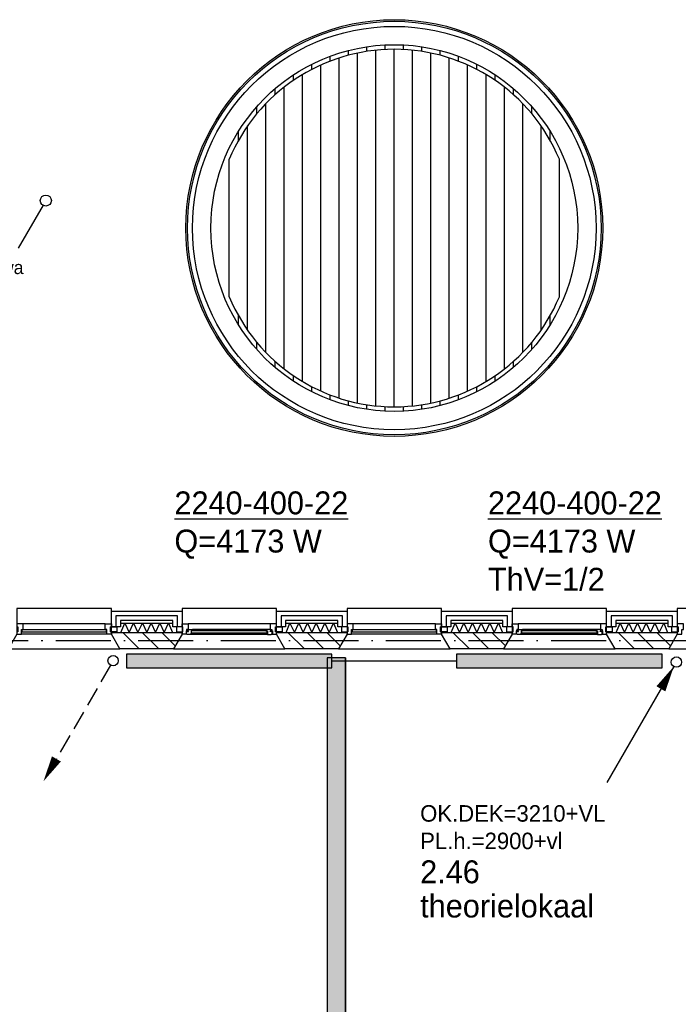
# Model space of a CAD drawing. Extents: x -1448 to 118900, y -195097 to 442500.
# Tile 56 of 103: x 56080 to 63262, y 417206 to 427945. Entities that reach past the tile are written whole.
import ezdxf
from ezdxf.enums import TextEntityAlignment as Align

# ---------------------------------------------------------------- set-up
doc = ezdxf.new("R2010")
doc.units = 0
doc.header["$LTSCALE"] = 100
doc.linetypes.add('2322107', pattern=[2000, 1000, 1000])
doc.linetypes.add('DASHDOT', pattern=[9, 6, -1.5, 0, -1.5])
doc.layers.get('0').update_dxf_attribs({"linetype": 'CONTINUOUS'})
for name, color, linetype in [('AL$1----_ALGEMEEN', 7, 'CONTINUOUS'), ('AL$7----_STRAMIEN', 1, 'DASHDOT'), ('AL21----_BUITENWAND', 4, 'CONTINUOUS'), ('AL21K---_ISOLATIE', 1, 'CONTINUOUS'), ('AL28----_KONSTRUKTIE', 3, 'CONTINUOUS'), ('AL31----_BUITENKOZ', 7, 'CONTINUOUS'), ('ALL-----_REFLIJNEN', 8, 'CONTINUOUS'), ('ALXA3---_VOLZWART', 14, 'CONTINUOUS'), ('ALXAB---_PREFABBETON', 1, 'CONTINUOUS'), ('BOUW', 8, 'CONTINUOUS'), ('KABELGOOT1', 8, 'CONTINUOUS'), ('WI561---', 1, 'CONTINUOUS'), ('WL521---', 4, 'CONTINUOUS'), ('WL561---', 4, 'CONTINUOUS'), ('WL561---_AANVOER', 4, 'CONTINUOUS'), ('WL561---_RETOUR', 4, 'CONTINUOUS')]:
    doc.layers.add(name, color=color, linetype=linetype)
doc.styles.add('BURO-018', font='BUROFONT.shx', dxfattribs={"height": 180})
doc.styles.add('BURO-025', font='BUROFONT.shx', dxfattribs={"height": 250})

# ---------------------------------------------------------------- blocks, each defined once
blk = doc.blocks.new('LDV2')
at = {"color": 0, "linetype": 'CONTINUOUS'}
for p, q in [((-0.25, -0.433), (-2.5, -4.33)), ((-4.5, -7.794), (-6.75, -11.691))]:
    blk.add_line(p, q, dxfattribs=at)
blk.add_lwpolyline([(-6.75, -11.691, 0, 1, 0), (-5.5, -9.526, 1, 1, 0)], format="xyseb", dxfattribs=at)
blk.add_circle((0, 0), 0.5, dxfattribs=at)
at = {"color": 0, "linetype": 'CONTINUOUS', "style": 'BURO-018'}
blk.add_attdef('LD_TEXT1', text='', height=1.8, dxfattribs=at).set_placement((-3.5, -6.062), align=Align.MIDDLE)
blk = doc.blocks.new('EH100000')
at = {"linetype": 'BYBLOCK'}
for p, q in [((1, 0.5), (0, 0.5)), ((1, 0.5, 1), (0, 0.5, 1)), ((0, -0.5, 1), (1, -0.5, 1)), ((1, -0.5), (0, -0.5))]:
    blk.add_line(p, q, dxfattribs=at)
at = {"linetype": 'BYBLOCK', "invisible_edges": 15}
for points in [[(1, -0.5), (0, -0.5), (0, 0.5), (1, 0.5)], [(0, 0.5), (1, 0.5), (1, 0.5, 1), (0, 0.5, 1)], [(0, -0.5, 1), (1, -0.5, 1), (1, -0.5), (0, -0.5)]]:
    blk.add_3dface(points, dxfattribs=at)
blk = doc.blocks.new('EH100005')
blk.add_lwpolyline([(-1, -0.5), (0, -0.5), (0, 0.5), (-1, 0.5)])
blk = doc.blocks.new('2322401')
at = {"color": 0, "linetype": 'CONTINUOUS'}
for p, q in [((-0.5, 0.5, 1), (-0.5, 0.5)), ((-0.5, 0.5, 1), (-0.5, -0.5, 1)), ((0.5, 0.5, 1), (-0.5, 0.5, 1)), ((0.5, 0.5), (-0.5, 0.5)), ((-0.5, 0.5), (-0.5, -0.5)), ((0.5, 0.5, 1), (0.5, 0.5)), ((0.5, -0.5, 1), (0.5, 0.5, 1)), ((0.5, -0.5), (0.5, 0.5)), ((-0.5, -0.5, 1), (-0.5, -0.5)), ((-0.5, -0.5, 1), (0.5, -0.5, 1)), ((-0.5, -0.5), (0.5, -0.5)), ((0.5, -0.5, 1), (0.5, -0.5))]:
    blk.add_line(p, q, dxfattribs=at)
blk = doc.blocks.new('CVHATCH1')
at = {"color": 0, "linetype": 'CONTINUOUS'}
blk.add_solid([(-0.5, -0.5), (0.5, -0.5), (-0.5, 0.5), (0.5, 0.5)], dxfattribs=at)
blk = doc.blocks.new('LDV4107')
at = {"color": 0, "linetype": 'CONTINUOUS'}
blk.add_line((-0.25, -0.433), (-6.75, -11.691), dxfattribs=at)
blk.add_lwpolyline([(-0.25, -0.433, 0, 1, 0), (-1.5, -2.598, 1, 1, 0)], format="xyseb", dxfattribs=at)
blk.add_circle((0, 0), 0.5, dxfattribs=at)
blk = doc.blocks.new('LDV2108')
at = {"color": 0, "linetype": 'CONTINUOUS'}
for p, q in [((-0.25, -0.433), (-1.187, -2.057)), ((-1.562, -2.706), (-2.5, -4.33)), ((-2.875, -4.98), (-3.812, -6.603)), ((-4.187, -7.253), (-5.125, -8.877)), ((-5.5, -9.526), (-6.437, -11.15))]:
    blk.add_line(p, q, dxfattribs=at)
blk.add_lwpolyline([(-6.75, -11.691, 0, 1, 0), (-5.5, -9.526, 1, 1, 0)], format="xyseb", dxfattribs=at)
blk.add_circle((0, 0), 0.5, dxfattribs=at)
blk = doc.blocks.new('CVRINFO2')
at = {"color": 0, "linetype": 'CONTINUOUS', "style": 'BURO-025'}
for tag, p in [('CV_TEXT125', (0, 0)), ('CV_TEXT225', (0, -4.17)), ('CV_TEXT325', (0, -8.33)), ('CV_TEXT425', (0, -12.5))]:
    blk.add_attdef(tag, p, '', height=2.5, dxfattribs=at)

msp = doc.modelspace()

# ---------------------------------------------------------------- hatches: boundary and pattern name
at = {"layer": 'KABELGOOT1'}
h = msp.add_hatch(dxfattribs=at)
h.set_pattern_fill('DOTS', color=256, scale=20, style=0)
h.set_pattern_definition([(0, (0, 558400.235), (15.875, 31.75), [0, -31.75])])
h.paths.add_polyline_path([(59632.1, 420984.3), (59432.1, 420984.3), (59432.1, 411790.3), (59632.1, 411790.3)])

# ---------------------------------------------------------------- linework, layer by layer
at = {"layer": 'AL$1----_ALGEMEEN', "color": 8}
for points in [[(60065.4, 427620.2), (60065.4, 427670.2)], [(60265.4, 427620.2), (60265.4, 427670.2)], [(59465.4, 427492.8), (59465.4, 427546.2)], [(59665.4, 427557.5), (59665.4, 427609.2)], [(59765.4, 423764.2), (59765.4, 427581.3)], [(59865.4, 427599.5), (59865.4, 427650.1)], [(59965.4, 423733), (59965.4, 427612.4)], [(60165.4, 423722.7), (60165.4, 427622.7)], [(60365.4, 423733), (60365.4, 427612.4)], [(60465.4, 427599.5), (60465.4, 427650.1)], [(60565.4, 423764.2), (60565.4, 427581.3)], [(60665.4, 427557.5), (60665.4, 427609.2)], [(60865.4, 427492.8), (60865.4, 427546.2)], [(59265.4, 427402.6), (59265.4, 427458.8)], [(59365.4, 423894.4), (59365.4, 427451.1)], [(59565.4, 423817.3), (59565.4, 427528.1)], [(60765.4, 423817.3), (60765.4, 427528.1)], [(60965.4, 423894.4), (60965.4, 427451.1)], [(61065.4, 427402.6), (61065.4, 427458.8)], [(59065.4, 427282.9), (59065.4, 427343.1)], [(59165.4, 423998.7), (59165.4, 427346.8)], [(61165.4, 423998.7), (61165.4, 427346.8)], [(61265.4, 427282.9), (61265.4, 427343.1)], [(58865.4, 427126.2), (58865.4, 427192.6)], [(58965.4, 424135.7), (58965.4, 427209.8)], [(61365.4, 424135.7), (61365.4, 427209.8)], [(61465.4, 427126.2), (61465.4, 427192.6)], [(58765.4, 424315.3), (58765.4, 427030.1)], [(61565.4, 424315.3), (61565.4, 427030.1)], [(58665.4, 426918.7), (58665.4, 426995.6)], [(61665.4, 426918.7), (61665.4, 426995.6)], [(58465.4, 426628), (58465.4, 426726.3)], [(58565.4, 424558.1), (58565.4, 426787.4)], [(61765.4, 424558.1), (61765.4, 426787.4)], [(61865.4, 426628), (61865.4, 426726.3)], [(58365.4, 424922.7), (58365.4, 426422.7)], [(61965.4, 424922.7), (61965.4, 426422.7)], [(58465.4, 424619.2), (58465.4, 424717.5)], [(61865.4, 424619.2), (61865.4, 424717.5)], [(58665.4, 424349.9), (58665.4, 424426.7)], [(61665.4, 424349.9), (61665.4, 424426.7)], [(58865.4, 424152.9), (58865.4, 424219.3)], [(61465.4, 424152.9), (61465.4, 424219.3)], [(59065.4, 424002.4), (59065.4, 424062.6)], [(61265.4, 424002.4), (61265.4, 424062.6)], [(59265.4, 423886.7), (59265.4, 423942.8)], [(61065.4, 423886.7), (61065.4, 423942.8)], [(59465.4, 423799.2), (59465.4, 423852.7)], [(59665.4, 423736.2), (59665.4, 423787.9)], [(60665.4, 423736.2), (60665.4, 423787.9)], [(60865.4, 423799.2), (60865.4, 423852.7)], [(59865.4, 423695.4), (59865.4, 423745.9)], [(60065.4, 423675.2), (60065.4, 423725.3)], [(60265.4, 423675.2), (60265.4, 423725.3)], [(60465.4, 423695.4), (60465.4, 423745.9)]]:
    msp.add_lwpolyline(points, dxfattribs=at)
for radius in [2272.6, 2255.1, 2200, 2000]:
    msp.add_circle((60165.4, 425672.7), radius, dxfattribs=at)
for start, end in [(22.61986, 157.38014), (202.61986, 337.38014)]:
    msp.add_arc((60165.4, 425672.7), 1950, start, end, dxfattribs=at)
at = {"layer": 'AL$7----_STRAMIEN', "color": 1}
msp.add_lwpolyline([(2467.7, 421172.7), (88065.4, 421172.7)], dxfattribs=at)
at = {"layer": 'AL21----_BUITENWAND', "color": 8}
for p, q in [((57080.4, 421323.7), (57080.4, 421492.7)), ((57080.4, 421492.7), (57850.4, 421492.7)), ((57850.4, 421492.7), (57850.4, 421323.7)), ((58880.4, 421323.7), (58880.4, 421492.7)), ((58880.4, 421492.7), (59650.4, 421492.7)), ((59650.4, 421492.7), (59650.4, 421323.7)), ((60680.4, 421323.7), (60680.4, 421492.7)), ((60680.4, 421492.7), (61450.4, 421492.7)), ((61450.4, 421492.7), (61450.4, 421323.7)), ((62480.4, 421323.7), (62480.4, 421492.7)), ((62480.4, 421492.7), (63250.4, 421492.7)), ((63250.4, 421492.7), (63250.4, 421323.7)), ((57180.4, 421323.7), (57080.4, 421323.7)), ((57750.4, 421392.7), (57180.4, 421392.7)), ((57180.4, 421392.7), (57180.4, 421323.7)), ((57750.4, 421323.7), (57750.4, 421392.7)), ((57850.4, 421323.7), (57750.4, 421323.7)), ((58980.4, 421323.7), (58880.4, 421323.7)), ((59550.4, 421392.7), (58980.4, 421392.7)), ((58980.4, 421392.7), (58980.4, 421323.7)), ((59550.4, 421323.7), (59550.4, 421392.7)), ((59650.4, 421323.7), (59550.4, 421323.7)), ((60780.4, 421323.7), (60680.4, 421323.7)), ((61350.4, 421392.7), (60780.4, 421392.7)), ((60780.4, 421392.7), (60780.4, 421323.7)), ((61350.4, 421323.7), (61350.4, 421392.7)), ((61450.4, 421323.7), (61350.4, 421323.7)), ((62580.4, 421323.7), (62480.4, 421323.7)), ((63150.4, 421392.7), (62580.4, 421392.7)), ((62580.4, 421392.7), (62580.4, 421323.7)), ((63150.4, 421323.7), (63150.4, 421392.7)), ((63250.4, 421323.7), (63150.4, 421323.7))]:
    msp.add_line(p, q, dxfattribs=at)
at = {"layer": 'AL21K---_ISOLATIE', "color": 8, "linetype": 'CONTINUOUS'}
for p, q in [((57180.4, 421362.7), (57750.4, 421362.7)), ((57184.6, 421262.7), (57227.9, 421362.7)), ((57227.9, 421362.7), (57275.4, 421262.7)), ((57275.4, 421262.7), (57322.9, 421362.7)), ((57322.9, 421362.7), (57370.4, 421262.7)), ((57370.4, 421262.7), (57417.9, 421362.7)), ((57417.9, 421362.7), (57465.4, 421262.7)), ((57465.4, 421262.7), (57512.9, 421362.7)), ((57512.9, 421362.7), (57560.4, 421262.7)), ((57560.4, 421262.7), (57607.9, 421362.7)), ((57607.9, 421362.7), (57655.4, 421262.7)), ((57655.4, 421262.7), (57702.9, 421362.7)), ((57702.9, 421362.7), (57746.2, 421262.7)), ((58980.4, 421362.7), (59550.4, 421362.7)), ((58984.6, 421262.7), (59027.9, 421362.7)), ((59027.9, 421362.7), (59075.4, 421262.7)), ((59075.4, 421262.7), (59122.9, 421362.7)), ((59122.9, 421362.7), (59170.4, 421262.7)), ((59170.4, 421262.7), (59217.9, 421362.7)), ((59217.9, 421362.7), (59265.4, 421262.7)), ((59265.4, 421262.7), (59312.9, 421362.7)), ((59312.9, 421362.7), (59360.4, 421262.7)), ((59360.4, 421262.7), (59407.9, 421362.7)), ((59407.9, 421362.7), (59455.4, 421262.7)), ((59455.4, 421262.7), (59502.9, 421362.7)), ((59502.9, 421362.7), (59546.2, 421262.7)), ((60780.4, 421362.7), (61350.4, 421362.7)), ((60784.6, 421262.7), (60827.9, 421362.7)), ((60827.9, 421362.7), (60875.4, 421262.7)), ((60875.4, 421262.7), (60922.9, 421362.7)), ((60922.9, 421362.7), (60970.4, 421262.7)), ((60970.4, 421262.7), (61017.9, 421362.7)), ((61017.9, 421362.7), (61065.4, 421262.7)), ((61065.4, 421262.7), (61112.9, 421362.7)), ((61112.9, 421362.7), (61160.4, 421262.7)), ((61160.4, 421262.7), (61207.9, 421362.7)), ((61207.9, 421362.7), (61255.4, 421262.7)), ((61255.4, 421262.7), (61302.9, 421362.7)), ((61302.9, 421362.7), (61346.2, 421262.7)), ((62580.4, 421362.7), (63150.4, 421362.7)), ((62584.6, 421262.7), (62627.9, 421362.7)), ((62627.9, 421362.7), (62675.4, 421262.7)), ((62675.4, 421262.7), (62722.9, 421362.7)), ((62722.9, 421362.7), (62770.4, 421262.7)), ((62770.4, 421262.7), (62817.9, 421362.7)), ((62817.9, 421362.7), (62865.4, 421262.7)), ((62865.4, 421262.7), (62912.9, 421362.7)), ((62912.9, 421362.7), (62960.4, 421262.7)), ((62960.4, 421262.7), (63007.9, 421362.7)), ((63007.9, 421362.7), (63055.4, 421262.7)), ((63055.4, 421262.7), (63102.9, 421362.7)), ((63102.9, 421362.7), (63146.2, 421262.7)), ((57180.4, 421262.7), (57750.4, 421262.7)), ((58980.4, 421262.7), (59550.4, 421262.7)), ((60780.4, 421262.7), (61350.4, 421262.7)), ((62580.4, 421262.7), (63150.4, 421262.7))]:
    msp.add_line(p, q, dxfattribs=at)
at = {"layer": 'AL28----_KONSTRUKTIE', "color": 8}
for p, q in [((57080.4, 421242.7), (57080.4, 421262.7)), ((57080.4, 421262.7), (57850.4, 421262.7)), ((57172.8, 421082.7), (57080.4, 421242.7)), ((57850.4, 421242.7), (57758, 421082.7)), ((57850.4, 421262.7), (57850.4, 421242.7)), ((58880.4, 421242.7), (58880.4, 421262.7)), ((58880.4, 421262.7), (59650.4, 421262.7)), ((58972.8, 421082.7), (58880.4, 421242.7)), ((59650.4, 421242.7), (59558, 421082.7)), ((59650.4, 421262.7), (59650.4, 421242.7)), ((60680.4, 421242.7), (60680.4, 421262.7)), ((60680.4, 421262.7), (61450.4, 421262.7)), ((60772.8, 421082.7), (60680.4, 421242.7)), ((61450.4, 421242.7), (61358, 421082.7)), ((61450.4, 421262.7), (61450.4, 421242.7)), ((62480.4, 421242.7), (62480.4, 421262.7)), ((62480.4, 421262.7), (63250.4, 421262.7)), ((62572.8, 421082.7), (62480.4, 421242.7)), ((63250.4, 421242.7), (63158, 421082.7)), ((63250.4, 421262.7), (63250.4, 421242.7)), ((57758, 421082.7), (57172.8, 421082.7)), ((59558, 421082.7), (58972.8, 421082.7)), ((61358, 421082.7), (60772.8, 421082.7)), ((63158, 421082.7), (62572.8, 421082.7))]:
    msp.add_line(p, q, dxfattribs=at)
at = {"layer": 'AL31----_BUITENKOZ', "color": 8}
for points in [[(56050.4, 421242.7), (55958, 421082.7), (57172.8, 421082.7), (57080.4, 421242.7), (57080.4, 421522.7), (56050.4, 421522.7)], [(57850.4, 421242.7), (57758, 421082.7), (58972.8, 421082.7), (58880.4, 421242.7), (58880.4, 421522.7), (57850.4, 421522.7)], [(59650.4, 421242.7), (59558, 421082.7), (60772.8, 421082.7), (60680.4, 421242.7), (60680.4, 421522.7), (59650.4, 421522.7)], [(61450.4, 421242.7), (61358, 421082.7), (62572.8, 421082.7), (62480.4, 421242.7), (62480.4, 421522.7), (61450.4, 421522.7)], [(63250.4, 421242.7), (63158, 421082.7), (64372.8, 421082.7), (64280.4, 421242.7), (64280.4, 421522.7), (63250.4, 421522.7)], [(57070.4, 421267.7), (57070.4, 421323.7), (57141.4, 421323.7), (57141.4, 421267.7)], [(57860.4, 421267.7), (57860.4, 421323.7), (57789.4, 421323.7), (57789.4, 421267.7)], [(57850.4, 421242.7), (57850.4, 421267.7), (57860.4, 421267.7), (57860.4, 421323.7), (57850.4, 421323.7), (57850.4, 421356.7), (57917.4, 421356.7), (57917.4, 421293.7), (57900.4, 421293.7), (57900.4, 421278.7), (57894.4, 421278.7), (57894.4, 421242.7)], [(58880.4, 421242.7), (58880.4, 421267.7), (58870.4, 421267.7), (58870.4, 421323.7), (58880.4, 421323.7), (58880.4, 421356.7), (58813.4, 421356.7), (58813.4, 421293.7), (58830.4, 421293.7), (58830.4, 421278.7), (58836.4, 421278.7), (58836.4, 421242.7)], [(58870.4, 421267.7), (58870.4, 421323.7), (58941.4, 421323.7), (58941.4, 421267.7)], [(59660.4, 421267.7), (59660.4, 421323.7), (59589.4, 421323.7), (59589.4, 421267.7)], [(60670.4, 421267.7), (60670.4, 421323.7), (60741.4, 421323.7), (60741.4, 421267.7)], [(61460.4, 421267.7), (61460.4, 421323.7), (61389.4, 421323.7), (61389.4, 421267.7)], [(61450.4, 421242.7), (61450.4, 421267.7), (61460.4, 421267.7), (61460.4, 421323.7), (61450.4, 421323.7), (61450.4, 421356.7), (61517.4, 421356.7), (61517.4, 421293.7), (61500.4, 421293.7), (61500.4, 421278.7), (61494.4, 421278.7), (61494.4, 421242.7)], [(62480.4, 421242.7), (62480.4, 421267.7), (62470.4, 421267.7), (62470.4, 421323.7), (62480.4, 421323.7), (62480.4, 421356.7), (62413.4, 421356.7), (62413.4, 421293.7), (62430.4, 421293.7), (62430.4, 421278.7), (62436.4, 421278.7), (62436.4, 421242.7)], [(62470.4, 421267.7), (62470.4, 421323.7), (62541.4, 421323.7), (62541.4, 421267.7)], [(63260.4, 421267.7), (63260.4, 421323.7), (63189.4, 421323.7), (63189.4, 421267.7)], [(57907.1, 421239.7), (57904.6, 421244), (57897.6, 421244), (57897.6, 421273.7), (57920.1, 421273.7), (57920.1, 421278.7), (57912.1, 421278.7), (57912.1, 421293.7), (57917.4, 421293.7), (57964.5, 421293.7), (57966.6, 421280.7), (57949.6, 421280.7), (57949.6, 421239.7)], [(57949.6, 421242), (57949.6, 421255.6), (57966.6, 421255.6), (57966.6, 421242)], [(58823.7, 421239.7), (58826.1, 421244), (58833.2, 421244), (58833.2, 421273.7), (58810.7, 421273.7), (58810.7, 421278.7), (58818.7, 421278.7), (58818.7, 421293.7), (58813.4, 421293.7), (58766.3, 421293.7), (58764.2, 421280.7), (58781.2, 421280.7), (58781.2, 421239.7)], [(58781.2, 421242), (58781.2, 421255.6), (58764.2, 421255.6), (58764.2, 421242)], [(61507.1, 421239.7), (61504.6, 421244), (61497.6, 421244), (61497.6, 421273.7), (61520.1, 421273.7), (61520.1, 421278.7), (61512.1, 421278.7), (61512.1, 421293.7), (61517.4, 421293.7), (61564.5, 421293.7), (61566.6, 421280.7), (61549.6, 421280.7), (61549.6, 421239.7)], [(61549.6, 421242), (61549.6, 421255.6), (61566.6, 421255.6), (61566.6, 421242)], [(62423.7, 421239.7), (62426.1, 421244), (62433.2, 421244), (62433.2, 421273.7), (62410.7, 421273.7), (62410.7, 421278.7), (62418.7, 421278.7), (62418.7, 421293.7), (62413.4, 421293.7), (62366.3, 421293.7), (62364.2, 421280.7), (62381.2, 421280.7), (62381.2, 421239.7)], [(62381.2, 421242), (62381.2, 421255.6), (62364.2, 421255.6), (62364.2, 421242)]]:
    msp.add_lwpolyline(points, close=True, dxfattribs=at)
at = {"layer": 'AL31----_BUITENKOZ', "color": 8, "linetype": 'CONTINUOUS'}
for points in [[(56100.4, 421242.7), (56100.4, 421242.7), (56100.4, 421293.7), (56117.4, 421293.7), (56117.4, 421356.7), (56117.4, 421356.7), (56117.4, 421356.7), (56117.4, 421356.7), (56117.4, 421356.7), (56050.4, 421356.7), (56050.4, 421323.7), (56060.4, 421323.7), (56060.4, 421267.7), (56050.4, 421267.7), (56050.4, 421267.7), (56050.4, 421242.7)], [(57030.4, 421242.7), (57030.4, 421242.7), (57030.4, 421293.7), (57013.4, 421293.7), (57013.4, 421356.7), (57013.4, 421356.7), (57013.4, 421356.7), (57013.4, 421356.7), (57013.4, 421356.7), (57080.4, 421356.7), (57080.4, 421323.7), (57070.4, 421323.7), (57070.4, 421267.7), (57080.4, 421267.7), (57080.4, 421267.7), (57080.4, 421242.7)], [(59700.4, 421242.7), (59700.4, 421242.7), (59700.4, 421293.7), (59717.4, 421293.7), (59717.4, 421356.7), (59717.4, 421356.7), (59717.4, 421356.7), (59717.4, 421356.7), (59717.4, 421356.7), (59650.4, 421356.7), (59650.4, 421323.7), (59660.4, 421323.7), (59660.4, 421267.7), (59650.4, 421267.7), (59650.4, 421267.7), (59650.4, 421242.7)], [(60630.4, 421242.7), (60630.4, 421242.7), (60630.4, 421293.7), (60613.4, 421293.7), (60613.4, 421356.7), (60613.4, 421356.7), (60613.4, 421356.7), (60613.4, 421356.7), (60613.4, 421356.7), (60680.4, 421356.7), (60680.4, 421323.7), (60670.4, 421323.7), (60670.4, 421267.7), (60680.4, 421267.7), (60680.4, 421267.7), (60680.4, 421242.7)], [(63300.4, 421242.7), (63300.4, 421242.7), (63300.4, 421293.7), (63317.4, 421293.7), (63317.4, 421356.7), (63317.4, 421356.7), (63317.4, 421356.7), (63317.4, 421356.7), (63317.4, 421356.7), (63250.4, 421356.7), (63250.4, 421323.7), (63260.4, 421323.7), (63260.4, 421267.7), (63250.4, 421267.7), (63250.4, 421267.7), (63250.4, 421242.7)], [(57025.4, 421268.7), (57025.4, 421289.7), (56105.4, 421289.7), (56105.4, 421268.7)], [(58779.2, 421257.7), (58779.2, 421278.7), (57951.6, 421278.7), (57951.6, 421257.7)], [(60625.4, 421268.7), (60625.4, 421289.7), (59705.4, 421289.7), (59705.4, 421268.7)], [(62379.2, 421257.7), (62379.2, 421278.7), (61551.6, 421278.7), (61551.6, 421257.7)]]:
    msp.add_lwpolyline(points, close=True, dxfattribs=at)
at = {"layer": 'AL31----_BUITENKOZ', "color": 8}
for points in [[(57013.4, 421356.7), (56117.4, 421356.7)], [(58813.4, 421356.7), (57917.4, 421356.7)], [(60613.4, 421356.7), (59717.4, 421356.7)], [(62413.4, 421356.7), (61517.4, 421356.7)], [(57030.4, 421242.7), (56100.4, 421242.7)], [(58781.2, 421239.7), (57949.6, 421239.7)], [(58766.3, 421293.7), (57964.5, 421293.7)], [(60630.4, 421242.7), (59700.4, 421242.7)], [(62381.2, 421239.7), (61549.6, 421239.7)], [(62366.3, 421293.7), (61564.5, 421293.7)]]:
    msp.add_lwpolyline(points, dxfattribs=at)
at = {"layer": 'ALL-----_REFLIJNEN', "color": 8, "linetype": 'CONTINUOUS'}
for p, q in [((57800.4, 421442.7), (57130.4, 421442.7)), ((57130.4, 421442.7), (57130.4, 421323.7)), ((57800.4, 421323.7), (57800.4, 421442.7)), ((59600.4, 421442.7), (58930.4, 421442.7)), ((58930.4, 421442.7), (58930.4, 421323.7)), ((59600.4, 421323.7), (59600.4, 421442.7)), ((61400.4, 421442.7), (60730.4, 421442.7)), ((60730.4, 421442.7), (60730.4, 421323.7)), ((61400.4, 421323.7), (61400.4, 421442.7)), ((63200.4, 421442.7), (62530.4, 421442.7)), ((62530.4, 421442.7), (62530.4, 421323.7)), ((63200.4, 421323.7), (63200.4, 421442.7))]:
    msp.add_line(p, q, dxfattribs=at)
at = {"layer": 'ALXA3---_VOLZWART', "color": 8}
for p, q in [((57800.4, 421442.7), (57130.4, 421442.7)), ((57130.4, 421442.7), (57130.4, 421323.7)), ((57800.4, 421323.7), (57800.4, 421442.7)), ((59600.4, 421442.7), (58930.4, 421442.7)), ((58930.4, 421442.7), (58930.4, 421323.7)), ((59600.4, 421323.7), (59600.4, 421442.7)), ((61400.4, 421442.7), (60730.4, 421442.7)), ((60730.4, 421442.7), (60730.4, 421323.7)), ((61400.4, 421323.7), (61400.4, 421442.7)), ((63200.4, 421442.7), (62530.4, 421442.7)), ((62530.4, 421442.7), (62530.4, 421323.7)), ((63200.4, 421323.7), (63200.4, 421442.7))]:
    msp.add_line(p, q, dxfattribs=at)
at = {"layer": 'ALXAB---_PREFABBETON', "color": 8}
for p, q in [((57204.9, 421262.7), (57384.9, 421082.7)), ((57417, 421262.7), (57597, 421082.7)), ((57629.2, 421262.7), (57776.7, 421115.2)), ((57841.3, 421262.7), (57850.4, 421253.6)), ((59004.9, 421262.7), (59184.9, 421082.7)), ((59217, 421262.7), (59397, 421082.7)), ((59429.2, 421262.7), (59576.7, 421115.2)), ((59641.3, 421262.7), (59650.4, 421253.6)), ((60804.9, 421262.7), (60984.9, 421082.7)), ((61017, 421262.7), (61197, 421082.7)), ((61229.2, 421262.7), (61376.7, 421115.2)), ((61441.3, 421262.7), (61450.4, 421253.6)), ((62604.9, 421262.7), (62784.9, 421082.7)), ((62817, 421262.7), (62997, 421082.7)), ((63029.2, 421262.7), (63176.7, 421115.2)), ((63241.3, 421262.7), (63250.4, 421253.6))]:
    msp.add_line(p, q, dxfattribs=at)
at = {"layer": 'WL561---_AANVOER', "linetype": '2322107'}
msp.add_line((59485.4, 420951.3), (60845.4, 420951.3), dxfattribs=at)

# ---------------------------------------------------------------- block references
at = {"layer": 'KABELGOOT1', "yscale": 200, "zscale": 60, "rotation": 90}
for name, p, xscale in [('EH100000', (59532.1, 411804.3, 3650), 9180.000000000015), ('EH100005', (59532.1, 420984.3, 3650), 60)]:
    msp.add_blockref(name, p, dxfattribs=dict(at, xscale=xscale))
at = {"layer": 'WI561---'}
ref = msp.add_blockref('CVRINFO2', (57767.5, 422549.9), dxfattribs=dict(at, xscale=100, yscale=100, zscale=100))
ref.add_attrib('CV_TEXT125', '%%u2240-400-22', (57767.5, 422549.9), dxfattribs={"layer": '0', "color": 2, "linetype": 'CONTINUOUS', "height": 250, "style": 'BURO-025'})
ref.add_attrib('CV_TEXT225', 'Q=4173 W', (57767.5, 422133.3), dxfattribs={"layer": '0', "color": 2, "linetype": 'CONTINUOUS', "height": 250, "style": 'BURO-025'})
ref = msp.add_blockref('CVRINFO2', (61186.9, 422549.9), dxfattribs=dict(at, xscale=100, yscale=100, zscale=100))
ref.add_attrib('CV_TEXT125', '%%u2240-400-22', (61186.9, 422549.9), dxfattribs={"layer": '0', "color": 2, "linetype": 'CONTINUOUS', "height": 250, "style": 'BURO-025'})
ref.add_attrib('CV_TEXT225', 'Q=4173 W', (61186.9, 422133.3), dxfattribs={"layer": '0', "color": 2, "linetype": 'CONTINUOUS', "height": 250, "style": 'BURO-025'})
ref.add_attrib('CV_TEXT325', 'ThV=1/2', (61186.9, 421716.6), dxfattribs={"layer": '0', "color": 2, "linetype": 'CONTINUOUS', "height": 250, "style": 'BURO-025'})
at = {"layer": 'WL521---', "color": 2}
ref = msp.add_blockref('LDV2', (56365.4, 425972.7), dxfattribs=dict(at, xscale=120, yscale=120, zscale=120))
ref.add_attrib('LD_TEXT1', 'hwa', dxfattribs={"layer": '0', "color": 1, "linetype": 'CONTINUOUS', "height": 144, "style": 'BURO-018'}).set_placement((55945.4, 425245.3), align=Align.MIDDLE)
at = {"layer": 'WL561---', "xscale": 2240, "yscale": 150}
for name, p, zscale, rotation in [('2322401', (58365.4, 420951.3), 400, 180.0000000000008), ('CVHATCH1', (58365.4, 420951.3), 2240, 180.0000000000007), ('2322401', (61965.4, 420951.3), 400, 180.0000000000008), ('CVHATCH1', (61965.4, 420951.3), 2240, 180.0000000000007)]:
    msp.add_blockref(name, p, dxfattribs=dict(at, zscale=zscale, rotation=rotation))
at = {"layer": 'WL561---_AANVOER', "color": 2, "xscale": 112.5, "yscale": 112.5, "zscale": 112.5}
msp.add_blockref('LDV4107', (63241.4, 420938.9), dxfattribs=at)
at = {"layer": 'WL561---_RETOUR', "color": 2, "xscale": 112.5, "yscale": 112.5, "zscale": 112.5}
msp.add_blockref('LDV2108', (57099.5, 420953.9), dxfattribs=at)

# ---------------------------------------------------------------- texts
at = {"layer": 'BOUW', "color": 1, "style": 'BURO-018'}
for s, p in [('OK.DEK=3210+VL', (60447.6, 419197.9)), ('PL.h.=2900+vl', (60447.6, 418897.9))]:
    msp.add_text(s, height=180, dxfattribs=at).set_placement(p)
at = {"layer": 'BOUW', "style": 'BURO-025'}
for s, p in [('2.46', (60447.6, 418525.8)), ('theorielokaal', (60447.6, 418152.8))]:
    msp.add_text(s, height=250, dxfattribs=at).set_placement(p)

doc.saveas('drawing.dxf')
